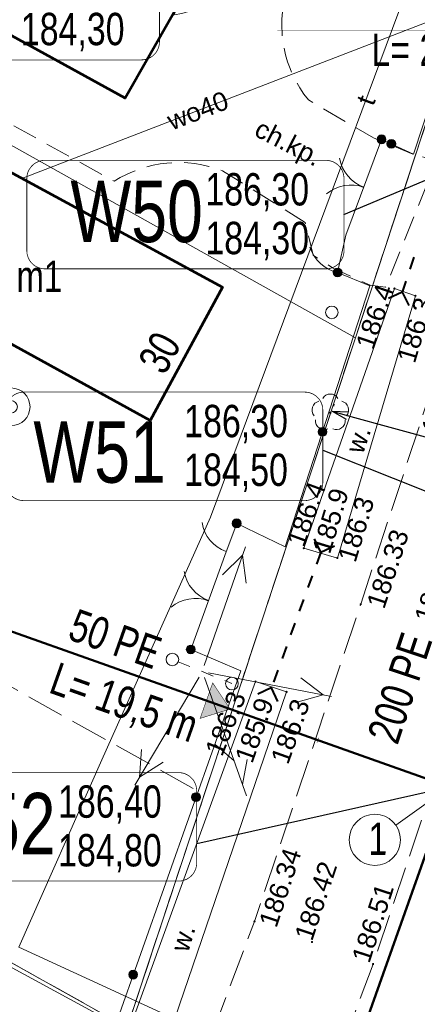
# Model space of a CAD drawing. Header units: metres. Extents: x 7482748 to 7484637, y 5684406 to 5687014.
# Tile 97 of 180: x 7483373 to 7483389, y 5686062 to 5686101. Entities that reach past the tile are written whole.
import ezdxf
from ezdxf.enums import TextEntityAlignment as Align
from ezdxf.lldxf.tags import DXFTag

# ---------------------------------------------------------------- set-up
doc = ezdxf.new("R2010")
doc.units = ezdxf.units.M
doc.header["$MEASUREMENT"] = 0
for name, pattern in [('KTCR01_500', [1.5, 1, -0.5]), ('KTJZ01_500', [2, 1.5, -0.5]), ('l217_500', [2, 1.5, -0.5]), ('l218_500', [1, 0.5, -0.5])]:
    doc.linetypes.add(name, pattern=pattern)
for name, color, linetype, lineweight in [('.domiar', 250, 'Continuous', 9), ('.ks tłoczny', 104, 'Continuous', 50), ('_Dzialki', 7, 'Continuous', 0), ('_Kontury', 7, 'Continuous', 0), ('_Uzytki', 7, 'Continuous', 0), ('BUIB05_01', 7, 'Continuous', 40), ('EGB_Adres', 7, 'Continuous', 0), ('EGB_Budynek', 7, 'Continuous', 0), ('EGB_Budynek_opis', 7, 'Continuous', 0), ('GES__SUSM04_01P', 7, 'Continuous', 13), ('GES__SUSM05_01L', 7, 'Continuous', 13), ('GES__SUUS13_P', 7, 'Continuous', 13), ('KTOK02', 7, 'KTOK02_500', 13), ('KTOK04', 7, 'KTOK04L_500', 13), ('KTOK05_01', 7, 'Continuous', 13), ('RTPW01_P', 7, 'Continuous', 0), ('RTPW02_P', 7, 'Continuous', 0), ('SUPE_L_3', 1, 'Continuous', 13), ('SUPT_L_0', 30, 'Continuous', 13)]:
    doc.layers.add(name, color=color, linetype=linetype, lineweight=lineweight)
for name, color, linetype, lineweight, true_color in [('GES__SUPT_pL', 7, 'Continuous', 13, 0xff9100), ('GES__SUPW_01_pL', 5, 'Continuous', 13, 0x0000ff), ('OBOP02_01', 7, 'Continuous', 13, 0x008000)]:
    doc.layers.add(name, color=color, linetype=linetype, lineweight=lineweight, true_color=true_color)
doc.layers.add('GES__SUPT_pT', color=7, linetype='Continuous', lineweight=13, true_color=0xff9100, transparency=0.25)
doc.layers.add('GES__SUPW_01_pT', color=5, linetype='Continuous', lineweight=13, true_color=0x0000ff, transparency=0.25)
doc.layers.add('IS_kanalizacja_sanitarna', color=7, linetype='SOLID', true_color=0x000000)
doc.layers.add('IS_Opisy_działek_Net', color=7, linetype='SOLID', true_color=0x000000)
doc.layers.add('IS_Węzeł_sieci_kanalizacyjnej_-_opisy', color=7, linetype='Continuous')
for name, color, linetype, lineweight, transparency in [('KTCR01_T', 7, 'Continuous', 13, 0.25), ('KTCR02', 7, 'KTCR01_500', 13, 0.5), ('KTJZ01_O', 7, 'KTJZ01_500', 13, 0.5), ('PTRW02_O', 7, 'Continuous', 13, 0.5), ('PTRW02_T', 7, 'Continuous', 13, 0.25), ('RTPW01_G', 7, 'Continuous', 13, 0.25), ('RTPW02_G', 7, 'Continuous', 13, 0.25)]:
    doc.layers.add(name, color=color, linetype=linetype, lineweight=lineweight, transparency=transparency)
doc.styles.get("Standard").update_dxf_attribs({"font": 'simplex.shx', "width": 0.75})
doc.styles.add('STYL_ARIAL', font='simplex.shx', dxfattribs={"width": 0.75, "oblique": 0.1})
doc.styles.add('Style-Arial', font='arial.ttf')
doc.linetypes.add('KTOK02_500', pattern='A,0.5,[117,IS_LineDef.shx,S=0.01,R=0,X=0,Y=0],0.5', length=1)
doc.linetypes.add('KTOK04L_500', pattern='A,0,[119,IS_LineDef.shx,S=0.01,R=0,X=0,Y=0],1', length=1)
tags = doc.linetypes.add('SOLID', pattern=[10, 10, 0]).pattern_tags.tags
tags[6:7] = [DXFTag(74, 4), DXFTag(75, 0), DXFTag(340, '0'), DXFTag(46, 0.0), DXFTag(50, 0.0), DXFTag(44, 0.0), DXFTag(45, 0.0)]
tags[4:5] = [DXFTag(74, 4), DXFTag(75, 0), DXFTag(340, '0'), DXFTag(46, 0.0), DXFTag(50, 0.0), DXFTag(44, 0.0), DXFTag(45, 0.0)]
doc.dimstyles.get("Standard").update_dxf_attribs({"dimtxt": 0.18, "dimasz": 0.18, "dimexe": 0.18, "dimexo": 0.0625, "dimgap": 0.09, "dimtad": 0, "dimtih": 1, "dimtoh": 1, "dimdec": 4, "dimzin": 0, "dimdsep": 46, "dimtxsty": 'Standard', "dimcen": 0.09, "dimadec": 0, "dimazin": 0, "dimtfac": 1, "dimtdec": 4, "dimtofl": 0, "dimtmove": 0, "dimatfit": 3, "dimfxl": 0, "dimtolj": 1, "dimtzin": 0, "dimarcsym": 0})

# ---------------------------------------------------------------- blocks, each defined once
blk = doc.blocks.new('SUSM04_01')
at = {"layer": 'GES__SUSM04_01P', "linetype": 'Continuous', "lineweight": 13}
blk.add_circle((0, 0), 0.25, dxfattribs=at)
blk = doc.blocks.new('SUUS13')
at = {"layer": 'GES__SUUS13_P', "linetype": 'Continuous', "lineweight": 13}
for radius in [0.75, 0.25]:
    blk.add_circle((0, 0), radius, dxfattribs=at)
blk = doc.blocks.new('OBOP02_01')
at = {"layer": 'OBOP02_01', "linetype": 'Continuous', "lineweight": 13}
h = blk.add_hatch(color=256, dxfattribs=at)
edge = h.paths.add_edge_path()
edge.add_arc((0, 0), 0.05, 0, 360)
for centre, start, end in [((-0.38, 0.12), 102, 222), ((0, 0.4), 30, 150), ((0.38, 0.12), 318, 78), ((-0.24, -0.32), 174, 294), ((0.24, -0.32), 246, 6)]:
    blk.add_arc(centre, 0.35, start, end, dxfattribs=at)
blk = doc.blocks.new('RTPW01')
at = {"layer": 'RTPW01_P', "linetype": 'Continuous', "lineweight": 0}
h = blk.add_hatch(color=256, dxfattribs=at)
edge = h.paths.add_edge_path()
edge.add_arc((0, 0), 0.045, 0, 360)
blk = doc.blocks.new('RTPW01_1')
at = {"layer": 'RTPW02_P', "linetype": 'Continuous', "lineweight": 0}
h = blk.add_hatch(color=256, dxfattribs=at)
edge = h.paths.add_edge_path()
edge.add_arc((0, 0), 0.045, 0, 360)
blk = doc.blocks.new('RTPW01_3')
at = {"layer": 'RTPW02_P', "linetype": 'Continuous', "lineweight": 0}
h = blk.add_hatch(color=256, dxfattribs=at)
edge = h.paths.add_edge_path()
edge.add_arc((0, 0), 0.045, 0, 360)
blk = doc.blocks.new('SUPT01_5')
at = {"layer": 'SUPT_L_0', "color": 30, "linetype": 'Continuous', "lineweight": 13}
blk.add_line((0.25, 0), (5.25, 0), dxfattribs=at)
at = {"layer": 'SUPT_L_0', "color": 30, "linetype": 'Continuous', "lineweight": 13, "flags": 128}
for points in [[(3.9, 0.5), (4.77, 0)], [(3.77, 0), (2.9, -0.5)]]:
    blk.add_lwpolyline(points, dxfattribs=at)
blk = doc.blocks.new('TerminatorOpen_0.5')
at = {"color": 0, "linetype": 'ByBlock', "lineweight": -2}
for q in [(-1, 0.25), (-1, 0), (-1, -0.25)]:
    blk.add_line((0, 0), q, dxfattribs=at)
blk = doc.blocks.new('*D539')
at = {"layer": '.domiar', "color": 0, "linetype": 'Continuous', "lineweight": -2, "transparency": 16777216}
for p, q in [((7483385.243, 5686085.382), (7483385.267, 5686085.47)), ((7483385.776, 5686085.019), (7483393.584, 5686082.874)), ((7483394.228, 5686082.914), (7483394.252, 5686083.002))]:
    blk.add_line(p, q, dxfattribs=at)
at = {"layer": 'Defpoints', "color": 0, "linetype": 'Continuous', "transparency": 16777216}
for p in [(7483385.164, 5686085.093), (7483394.173, 5686082.713), (7483394.148, 5686082.625)]:
    blk.add_point(p, dxfattribs=at)
at = {"layer": '.domiar', "color": 0, "linetype": 'Continuous', "lineweight": -2, "transparency": 16777216, "xscale": 0.61, "yscale": 0.61, "zscale": 0.61}
for p, rotation in [((7483385.188, 5686085.181), 164.6382419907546), ((7483394.173, 5686082.713), 344.6382419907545)]:
    blk.add_blockref('TerminatorOpen_0.5', p, dxfattribs=dict(at, rotation=rotation))
at = {"layer": '.domiar', "color": 0, "linetype": 'Continuous', "transparency": 16777216, "insert": (7483389.922, 5686084.827), "char_height": 1.2, "attachment_point": 5, "rotation": 344.6382, "style": 'Style-Arial'}
blk.add_mtext('\\A1;9.3', dxfattribs=at)

msp = doc.modelspace()

# ---------------------------------------------------------------- hatches: boundary and pattern name
at = {"layer": 'IS_kanalizacja_sanitarna', "linetype": 'Continuous', "ltscale": 0.01}
msp.add_hatch(color=256, dxfattribs=at).paths.add_polyline_path([(7483381.11674, 5686073.32518), (7483380.42529, 5686074.36653), (7483379.92344, 5686072.95297)])
at = {"layer": 'KTOK05_01', "linetype": 'Continuous', "lineweight": 13}
h = msp.add_hatch(color=256, dxfattribs=at)
edge = h.paths.add_edge_path()
edge.add_arc((7483387.15, 5686096.01), 0.175, 0, 360)
h = msp.add_hatch(color=256, dxfattribs=at)
edge = h.paths.add_edge_path()
edge.add_arc((7483387.53929, 5686095.82915), 0.175, 0, 360)
h = msp.add_hatch(color=256, dxfattribs=at)
edge = h.paths.add_edge_path()
edge.add_arc((7483385.4, 5686090.71), 0.175, 0, 360)
h = msp.add_hatch(color=256, dxfattribs=at)
edge = h.paths.add_edge_path()
edge.add_arc((7483384.79512, 5686084.36315), 0.175, 0, 360)
h = msp.add_hatch(color=256, dxfattribs=at)
edge = h.paths.add_edge_path()
edge.add_arc((7483381.38, 5686080.72), 0.175, 0, 360)
h = msp.add_hatch(color=256, dxfattribs=at)
edge = h.paths.add_edge_path()
edge.add_arc((7483379.55, 5686075.7), 0.175, 0, 360)
h = msp.add_hatch(color=256, dxfattribs=at)
edge = h.paths.add_edge_path()
edge.add_arc((7483379.76274, 5686069.8186), 0.175, 0, 360)
h = msp.add_hatch(color=256, dxfattribs=at)
edge = h.paths.add_edge_path()
edge.add_arc((7483377.26475, 5686062.74682), 0.175, 0, 360)

# ---------------------------------------------------------------- linework, layer by layer
at = {"layer": '.domiar', "linetype": 'Continuous'}
msp.add_lwpolyline([(7483387.71669, 5686068.70781), (7483389.85691, 5686070.22214)], dxfattribs=at)
msp.add_circle((7483386.88301, 5686068.11792), 1.02127, dxfattribs=at)
at = {"layer": '.ks tłoczny', "color": 111, "linetype": 'Continuous', "true_color": 0x70ffb8}
for points in [[(7483385.11889, 5686056.87655), (7483385.11889, 5686056.87655), (7483385.11889, 5686056.87655), (7483385.11889, 5686056.87655), (7483392.48217, 5686077.61672), (7483403.35679, 5686110.30112), (7483409.3807, 5686128.90033), (7483418.64391, 5686156.87675)], [(7483376.60793, 5686074.92623), (7483389.85703, 5686070.22247)]]:
    msp.add_lwpolyline(points, dxfattribs=at)
at = {"layer": '.ks tłoczny', "linetype": 'Continuous'}
msp.add_lwpolyline([(7483376.60793, 5686074.92623), (7483371.43408, 5686076.76308)], dxfattribs=at)
at = {"layer": '_Dzialki', "color": 96, "linetype": 'Continuous', "true_color": 0x008000, "flags": 128}
for points in [[(7483330.96, 5686118.96), (7483386.11, 5686088.11)], [(7483386.11, 5686088.11), (7483392.9, 5686108.77)], [(7483377.02, 5686060.65), (7483326.34, 5686088.99)], [(7483386.11, 5686088.11), (7483377.02, 5686060.65)]]:
    msp.add_lwpolyline(points, dxfattribs=at)
at = {"layer": '_Kontury', "color": 96, "linetype": 'l217_500', "true_color": 0x008000, "flags": 128}
for points in [[(7483386.11, 5686088.11), (7483392.9, 5686108.77)], [(7483329.42, 5686098.15), (7483380.09, 5686069.92)], [(7483380.09, 5686069.92), (7483386.11, 5686088.11)], [(7483377.02, 5686060.65), (7483341.75, 5686080.37)], [(7483377.02, 5686060.65), (7483380.09, 5686069.92)]]:
    msp.add_lwpolyline(points, dxfattribs=at)
at = {"layer": '_Uzytki', "color": 96, "linetype": 'l218_500', "true_color": 0x008000, "flags": 128}
for points in [[(7483392.9, 5686108.77), (7483386.11, 5686088.11)], [(7483386.11, 5686088.11), (7483380.09, 5686069.92)], [(7483377.02, 5686060.65), (7483341.75, 5686080.37)], [(7483380.09, 5686069.92), (7483377.02, 5686060.65)]]:
    msp.add_lwpolyline(points, dxfattribs=at)
at = {"layer": 'BUIB05_01', "linetype": 'Continuous', "lineweight": 40}
for p, q in [((7483388.44, 5686091.32), (7483388.28, 5686090.84)), ((7483388.12, 5686090.37), (7483387.97, 5686089.93)), ((7483387.97, 5686089.93), (7483387.43, 5686089.67)), ((7483387.97, 5686089.93), (7483388.23, 5686089.39)), ((7483384.73, 5686079.57), (7483384.48, 5686080.11)), ((7483384.73, 5686079.57), (7483384.56, 5686079.1)), ((7483384.73, 5686079.57), (7483385.27, 5686079.82)), ((7483384.39, 5686078.63), (7483384.22, 5686078.16)), ((7483384.04, 5686077.69), (7483383.87, 5686077.22)), ((7483383.7, 5686076.75), (7483383.53, 5686076.28)), ((7483383.36, 5686075.81), (7483383.19, 5686075.34)), ((7483383.02, 5686074.87), (7483382.85, 5686074.4)), ((7483382.76, 5686074.17), (7483382.22, 5686073.92)), ((7483382.76, 5686074.17), (7483383.01, 5686073.63))]:
    msp.add_line(p, q, dxfattribs=at)
at = {"layer": 'EGB_Budynek', "color": 7, "linetype": 'Continuous', "lineweight": 53, "flags": 128}
for points in [[(7483372.16, 5686113.93), (7483381.86, 5686108.58), (7483380.38, 5686105.83), (7483378.31, 5686102.1), (7483379.17, 5686101.6), (7483378.83, 5686100.95), (7483376.94, 5686097.65), (7483366.45, 5686103.43), (7483366.64, 5686103.91), (7483368.7, 5686107.57), (7483368.28, 5686108.84), (7483369.16, 5686110.53), (7483370.5, 5686110.9), (7483371.78, 5686113.24), (7483371.91, 5686113.46), (7483372.16, 5686113.93)], [(7483369.83, 5686096.08), (7483380.81, 5686090.13), (7483377.93, 5686084.81), (7483367, 5686090.83), (7483367.33, 5686091.44), (7483369.83, 5686096.08)]]:
    msp.add_lwpolyline(points, dxfattribs=at)
at = {"layer": 'GES__SUPT_pL', "linetype": 'Continuous', "lineweight": 13, "flags": 128}
for points in [[(7483372.71, 5686063.84), (7483376.01, 5686071.31), (7483380.34, 5686080.97), (7483391.92, 5686112.09), (7483395.16, 5686120.52), (7483395.53, 5686123.7), (7483399.49, 5686135.21), (7483403, 5686146.66)], [(7483330.51, 5685982.7), (7483337.95, 5685990.38), (7483351.3, 5686004.14), (7483384.03, 5686039.13), (7483392.61, 5686052.91), (7483391.44, 5686055.18), (7483388.83, 5686056.42), (7483372.71, 5686063.84)]]:
    msp.add_lwpolyline(points, dxfattribs=at)
at = {"layer": 'GES__SUPW_01_pL', "linetype": 'Continuous', "lineweight": 13}
msp.add_line((7483372.83, 5686094.45), (7483390.45, 5686101.26), dxfattribs=at)
at = {"layer": 'GES__SUSM05_01L', "linetype": 'Continuous', "lineweight": 13}
for p, q in [((7483379.05, 5686075.21), (7483379.52, 5686075.02)), ((7483379.98, 5686074.83), (7483380.44, 5686074.64)), ((7483380.91, 5686074.46), (7483381.19, 5686074.34))]:
    msp.add_line(p, q, dxfattribs=at)
for centre in [(7483378.82, 5686075.3), (7483381.19, 5686074.34)]:
    msp.add_circle(centre, 0.25, dxfattribs=at)
at = {"layer": 'IS_kanalizacja_sanitarna', "linetype": 'Continuous', "ltscale": 0.01, "const_width": 0.02}
for points in [[(7483381.11674, 5686073.32518), (7483380.42529, 5686074.36653), (7483379.92344, 5686072.95297), (7483381.11674, 5686073.32518)], [(7483384.57721, 5686071.99051), (7483384.64413, 5686072.17899)]]:
    msp.add_lwpolyline(points, dxfattribs=at)
at = {"layer": 'IS_Opisy_działek_Net', "linetype": 'Continuous', "ltscale": 0.01, "const_width": 0.02}
msp.add_lwpolyline([(7483400.10457, 5686100.526), (7483392.03657, 5686100.36), (7483382.99657, 5686100.36)], dxfattribs=at)
at = {"layer": 'IS_Węzeł_sieci_kanalizacyjnej_-_opisy', "color": 18, "linetype": 'SOLID', "ltscale": 0.01, "true_color": 0x000000, "const_width": 0.03}
for points in [[(7483363.56551, 5686099.17465), (7483377.58551, 5686099.17465, 0.414214), (7483378.30551, 5686099.89465), (7483378.30551, 5686102.77465, 0.414214), (7483377.58551, 5686103.49465), (7483363.56551, 5686103.49465, 0.414214), (7483362.84551, 5686102.77465), (7483362.84551, 5686099.89465, 0.414214), (7483363.56551, 5686099.17465)], [(7483373.7433, 5686090.85398), (7483384.9333, 5686090.85398, 0.414214), (7483385.6533, 5686091.57398), (7483385.6533, 5686094.45398, 0.414214), (7483384.9333, 5686095.17398), (7483373.7433, 5686095.17398, 0.414214), (7483373.0233, 5686094.45398), (7483373.0233, 5686091.57398, 0.414214), (7483373.7433, 5686090.85398)], [(7483372.90076, 5686081.62597), (7483384.09076, 5686081.62597, 0.414214), (7483384.81076, 5686082.34597), (7483384.81076, 5686085.22597, 0.414214), (7483384.09076, 5686085.94597), (7483372.90076, 5686085.94597, 0.414214), (7483372.18076, 5686085.22597), (7483372.18076, 5686082.34597, 0.414214), (7483372.90076, 5686081.62597)], [(7483367.87743, 5686066.47506), (7483379.06743, 5686066.47506, 0.414214), (7483379.78743, 5686067.19506), (7483379.78743, 5686070.07506, 0.414214), (7483379.06743, 5686070.79506), (7483367.87743, 5686070.79506, 0.414214), (7483367.15743, 5686070.07506), (7483367.15743, 5686067.19506, 0.414214), (7483367.87743, 5686066.47506)]]:
    msp.add_lwpolyline(points, format="xyb", dxfattribs=at)
at = {"layer": 'IS_Węzeł_sieci_kanalizacyjnej_-_opisy', "color": 18, "linetype": 'SOLID', "ltscale": 0.01, "true_color": 0x000000}
for points in [[(7483385.6533, 5686093.01398), (7483399.55026, 5686098.85999)], [(7483384.81076, 5686083.63597), (7483393.21686, 5686080.29127)], [(7483379.78743, 5686067.96704), (7483389.85703, 5686070.22216)]]:
    msp.add_lwpolyline(points, dxfattribs=at)
at = {"layer": 'KTCR02', "linetype": 'KTCR01_500', "lineweight": 13, "flags": 128}
msp.add_lwpolyline([(7483388.4, 5686095.42), (7483386.83, 5686096.07), (7483384.24, 5686097.58, -0.25), (7483383.38, 5686101.95, 0.18), (7483382.61, 5686110.28), (7483381.86, 5686108.58), (7483380.38, 5686105.83), (7483381.95, 5686104.95), (7483382.51, 5686104.92, -0.35), (7483378.83, 5686100.95), (7483376.94, 5686097.65), (7483366.45, 5686103.43), (7483366.28, 5686103.2), (7483364.92, 5686103.91), (7483363.7, 5686101.42), (7483376.5, 5686094.34, -0.24), (7483380.81, 5686094.76), (7483384.11, 5686092.7), (7483384.42, 5686091.4), (7483385.2, 5686090.89), (7483386.7, 5686090.2), (7483387.31, 5686090.12), (7483389.34, 5686095.16), (7483388.4, 5686095.42)], format="xyb", close=True, dxfattribs=at)
at = {"layer": 'KTJZ01_O', "linetype": 'KTJZ01_500', "lineweight": 13, "flags": 128}
for points in [[(7483197.91, 5685647.78), (7483191.3, 5685645.21), (7483187.04, 5685652.01), (7483182.78, 5685658.81), (7483173.01, 5685674.4), (7483160.42, 5685696.27), (7483153.69, 5685714.72), (7483149.66, 5685738.88), (7483150.14, 5685742.97), (7483152.18, 5685766.74), (7483152.64, 5685773.87), (7483156.88, 5685789.66), (7483160.03, 5685797.82), (7483165.63, 5685808.56), (7483171.47, 5685814.85), (7483176.12, 5685820.16), (7483191.38, 5685837.95), (7483216.44, 5685866.07), (7483238.67, 5685890.6), (7483242.86, 5685894.87), (7483263.91, 5685918.34), (7483290.28, 5685947.07), (7483315.51, 5685974.43), (7483346.16, 5686007.45), (7483367.58, 5686031.19), (7483372.66, 5686037.59), (7483378.07, 5686044.41), (7483383.78, 5686055), (7483386.81, 5686063.17), (7483391.06, 5686075.79), (7483392.94, 5686081.53), (7483394.38, 5686081.91), (7483397.17, 5686082.85), (7483401.23, 5686082.98), (7483404.7, 5686083), (7483407.11, 5686083.92), (7483410.43, 5686086.41), (7483412.08, 5686088.69), (7483412.96, 5686091.17), (7483413.79, 5686094.46), (7483412.71, 5686099.4), (7483411.05, 5686100.85), (7483407.94, 5686103.18), (7483405.29, 5686104.69), (7483403.35, 5686106.28), (7483402.57, 5686107.54), (7483401.86, 5686108.47), (7483403.54, 5686113.11), (7483404.07, 5686113.93), (7483409.52, 5686129.91), (7483416.09, 5686150.36), (7483420.49, 5686164.15), (7483421.47, 5686167.05), (7483423.62, 5686173.38), (7483428.4, 5686186.8), (7483437.81, 5686215.26), (7483441.02, 5686225.03), (7483450.09, 5686253.79), (7483453.73, 5686263.28), (7483459.39, 5686280.61), (7483466.44, 5686301.37), (7483471.25, 5686316.24), (7483473.9, 5686323.17), (7483478.13, 5686336.85), (7483485.37, 5686356.93), (7483492.13, 5686378.36), (7483498.67, 5686398.43), (7483502.19, 5686408.5), (7483505.2, 5686417.38), (7483513.05, 5686441.11), (7483516.25, 5686450.23), (7483530.52, 5686493.07), (7483533.34, 5686501.51), (7483543.47, 5686531.52), (7483557.14, 5686572.33), (7483559.91, 5686580.46), (7483570.16, 5686610.95), (7483575.71, 5686628.68), (7483581.26, 5686643.91), (7483583.2, 5686649.41), (7483591.35, 5686674.28), (7483597.45, 5686691.67), (7483602.2, 5686705.71), (7483616.93, 5686750.38), (7483619.53, 5686757.95), (7483621.36, 5686763.29), (7483634.9, 5686799.43), (7483640.84, 5686811.96)], [(7483613.29, 5686753.85), (7483610.52, 5686745.34), (7483597.42, 5686707.23), (7483592.84, 5686693.63), (7483586.65, 5686674.57), (7483578.94, 5686652.57), (7483576.44, 5686645.6), (7483570.92, 5686629.39), (7483565.29, 5686612), (7483555.03, 5686581.98), (7483552.34, 5686573.92), (7483538.5, 5686532.62), (7483528.43, 5686502.82), (7483525.69, 5686494.44), (7483511.5, 5686452.13), (7483508.06, 5686441.86), (7483500.41, 5686418.93), (7483497.52, 5686410.47), (7483493.78, 5686400.09), (7483487.22, 5686379.91), (7483478.75, 5686354.53), (7483473.28, 5686338.58), (7483466.59, 5686318.01), (7483461.2, 5686301.98), (7483454.76, 5686282.03), (7483448.77, 5686264.59), (7483445.69, 5686255.08), (7483445.07, 5686253.25), (7483443.78, 5686249.4), (7483442.67, 5686246.12), (7483436.06, 5686226.36), (7483432.79, 5686216.79), (7483423.48, 5686188.39), (7483415.91, 5686165.55), (7483411.29, 5686151.94), (7483403.43, 5686128.74), (7483397.27, 5686110.49), (7483396.29, 5686107.6), (7483389.25, 5686086.41), (7483386.32, 5686077.5), (7483382.09, 5686064.87), (7483379.33, 5686057.56), (7483373.91, 5686047.4), (7483368.95, 5686041.13), (7483363.52, 5686034.43), (7483341.98, 5686010.31), (7483311.83, 5685977.83), (7483286.59, 5685950.4), (7483260.12, 5685921.63), (7483238.78, 5685898.43), (7483234.43, 5685893.44), (7483212.81, 5685869.61), (7483187.54, 5685841.24), (7483162.41, 5685812.7), (7483151.44, 5685800.65), (7483147.59, 5685795.21)]]:
    msp.add_lwpolyline(points, dxfattribs=at)
at = {"layer": 'KTOK02', "linetype": 'Continuous', "lineweight": 13}
for p, q in [((7483385.73, 5686092.19), (7483387.15, 5686096.01)), ((7483379.55, 5686075.7), (7483380.96, 5686079.59))]:
    msp.add_line(p, q, dxfattribs=at)
for centre, start, end in [((7483386.96, 5686095.51), 189.61, 249.61), ((7483385.92, 5686092.69), 69.61, 129.61), ((7483380.77, 5686079.06), 190.08, 250.08), ((7483379.74, 5686076.23), 70.08, 130.08)]:
    msp.add_arc(centre, 1.5, start, end, dxfattribs=at)
at = {"layer": 'KTOK04', "linetype": 'Continuous', "lineweight": 13}
for p, q in [((7483385.4, 5686090.71), (7483385.73, 5686092.19)), ((7483380.96, 5686079.59), (7483381.38, 5686080.72))]:
    msp.add_line(p, q, dxfattribs=at)
for centre, start, end in [((7483385.73, 5686092.17), 197.43, 257.43), ((7483381.48, 5686081), 189.61, 249.61)]:
    msp.add_arc(centre, 1.5, start, end, dxfattribs=at)
at = {"layer": 'KTOK05_01', "linetype": 'Continuous', "lineweight": 13, "flags": 128}
for points in [[(7483390, 5686107.52), (7483392.09, 5686106.56), (7483388.42, 5686095.42), (7483387.15, 5686096.01)], [(7483385.4, 5686090.71), (7483386.68, 5686090.18), (7483383.31, 5686079.78), (7483381.38, 5686080.72)], [(7483379.55, 5686075.7), (7483381.54, 5686074.85), (7483376.57, 5686060.78), (7483367.39, 5686065.76), (7483331.55, 5686085.2)]]:
    msp.add_lwpolyline(points, dxfattribs=at)
at = {"layer": 'KTOK05_01', "linetype": 'Continuous', "lineweight": 13}
for centre in [(7483387.15, 5686096.01), (7483387.54, 5686095.83), (7483385.4, 5686090.71), (7483384.8, 5686084.36), (7483381.38, 5686080.72), (7483379.55, 5686075.7), (7483379.76, 5686069.82), (7483377.26, 5686062.75)]:
    msp.add_circle(centre, 0.175, dxfattribs=at)
at = {"layer": 'PTRW02_O', "linetype": 'Continuous', "lineweight": 13, "flags": 128}
for points in [[(7483387.66, 5686090.07), (7483384.05, 5686079.73), (7483385.39, 5686079.34), (7483388.5, 5686089.78), (7483387.66, 5686090.07)], [(7483383.37, 5686074.01), (7483382.13, 5686074.42), (7483376.75, 5686059.6), (7483375.52, 5686055.87), (7483373.39, 5686052.12), (7483374.28, 5686051.75), (7483375.01, 5686051.58), (7483377.08, 5686055.25), (7483378.21, 5686058.94), (7483383.37, 5686074.01)]]:
    msp.add_lwpolyline(points, close=True, dxfattribs=at)
at = {"layer": 'SUPE_L_3', "linetype": 'Continuous'}
for p, q in [((7483381.73, 5686079.78), (7483380.09, 5686075.06)), ((7483381.61, 5686079.45), (7483380.81, 5686078.67)), ((7483381.61, 5686079.45), (7483381.76, 5686078.34)), ((7483379.88, 5686074.6), (7483377.33, 5686070.3)), ((7483380.26, 5686074.77), (7483385.16, 5686073.82)), ((7483383.93, 5686074.57), (7483384.82, 5686073.89)), ((7483383.74, 5686073.59), (7483384.82, 5686073.89)), ((7483377.59, 5686071.72), (7483377.51, 5686070.61)), ((7483378.45, 5686071.21), (7483377.51, 5686070.61))]:
    msp.add_line(p, q, dxfattribs=at)

# ---------------------------------------------------------------- block references
at = {"layer": 'GES__SUSM04_01P', "linetype": 'Continuous', "lineweight": 13}
msp.add_blockref('SUSM04_01', (7483385.17, 5686089.12), dxfattribs=at)
at = {"layer": 'GES__SUUS13_P', "linetype": 'Continuous', "lineweight": 13}
msp.add_blockref('SUUS13', (7483372.4, 5686085.36), dxfattribs=at)
at = {"layer": 'OBOP02_01', "linetype": 'Continuous', "lineweight": 13}
msp.add_blockref('OBOP02_01', (7483385.11, 5686085.12), dxfattribs=at)
at = {"layer": 'RTPW01_P', "linetype": 'Continuous', "lineweight": 0}
for p in [(7483387.66, 5686090.07), (7483388.5, 5686089.78), (7483384.05, 5686079.73), (7483384.73, 5686079.57), (7483385.39, 5686079.34), (7483382.13, 5686074.42), (7483382.76, 5686074.17), (7483383.37, 5686074.01)]:
    msp.add_blockref('RTPW01', p, dxfattribs=at)
at = {"layer": 'RTPW02_P', "linetype": 'Continuous', "lineweight": 0}
for name, p in [('RTPW01_3', (7483386.32, 5686077.5)), ('RTPW01_1', (7483382.09, 5686064.87)), ('RTPW01_1', (7483384.38, 5686064.05)), ('RTPW01_1', (7483386.81, 5686063.17))]:
    msp.add_blockref(name, p, dxfattribs=at)
at = {"layer": 'SUPT_L_0', "color": 30, "linetype": 'Continuous', "lineweight": 13, "rotation": 289.6600000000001}
msp.add_blockref('SUPT01_5', (7483380.01, 5686074.82), dxfattribs=at)

# ---------------------------------------------------------------- texts
at = {"layer": 'EGB_Adres', "insert": (7483377.41, 5686087.18), "char_height": 1.25, "attachment_point": 1, "rotation": 61.38954, "line_spacing_factor": 0.6, "style": 'STYL_ARIAL'}
msp.add_mtext('\\fArial|b0|i0|c238238|p39;30 ', dxfattribs=at)
at = {"layer": 'EGB_Budynek_opis', "color": 7, "insert": (7483372.61, 5686089.93), "char_height": 1.25, "attachment_point": 7, "line_spacing_factor": 0.6, "style": 'STYL_ARIAL'}
msp.add_mtext('\\fArial|b0|i0|c238238|p39;m1', dxfattribs=at)
at = {"layer": 'GES__SUPT_pT', "linetype": 'Continuous', "lineweight": 13, "style": 'Style-Arial'}
msp.add_text('t', height=0.75, rotation=69.59, dxfattribs=at).set_placement((7483386.52, 5686097.57), align=Align.MIDDLE_CENTER)
at = {"layer": 'GES__SUPW_01_pT', "linetype": 'Continuous', "lineweight": 13, "style": 'Style-Arial'}
msp.add_text('wo40', height=0.75, rotation=21.13, dxfattribs=at).set_placement((7483379.83, 5686097.16), align=Align.MIDDLE_CENTER)
at = {"layer": 'IS_Opisy_działek_Net', "linetype": 'Continuous', "ltscale": 0.01, "char_height": 1.2888}
for s, insert, attachment_point in [('\\fArial|b0|i0;L= 2,9 m', (7483392.03657, 5686100.2232), 3), ('\\fArial|b0|i0;', (7483382.98657, 5686099.6336), 9), ('\\fArial|b0|i0;', (7483382.98657, 5686099.6336), 9)]:
    msp.add_mtext(s, dxfattribs=dict(at, insert=insert, attachment_point=attachment_point))
for s, insert, attachment_point, rotation in [('{\\fArial|b0|i0|c238|p34;50 PE}', (7483374.59101, 5686076.11122), 7, 340.5), ('{\\fArial|b0|i0|c238|p34;200 PE}', (7483387.8, 5686071.85426), 7, 71.5), ('\\fArial|b0|i0;L= 19,5 m', (7483374.27376, 5686075.21533), 1, 340.5), ('\\fArial|b0|i0;', (7483381.15935, 5686073.7793), 7, 340.5), ('\\fArial|b0|i0;', (7483381.15935, 5686073.7793), 7, 340.5), ('\\fArial|b0|i0;', (7483382.38759, 5686072.33472), 1, 340.5), ('\\fArial|b0|i0;', (7483382.38759, 5686072.33472), 1, 340.5), ('{\\fArial|b0|i0|c238|p34;1}', (7483386.6346, 5686068.81047), 1, 359.404696)]:
    msp.add_mtext(s, dxfattribs=dict(at, insert=insert, attachment_point=attachment_point, rotation=rotation))
at = {"layer": 'IS_Węzeł_sieci_kanalizacyjnej_-_opisy', "color": 18, "linetype": 'SOLID', "ltscale": 0.01, "true_color": 0x000000}
for s, insert, char_height, attachment_point in [('\\fArial|b0|i0;184,30', (7483372.78551, 5686101.04785), 1.2888, 1), ('\\fArial|b0|i0;186,30', (7483380.1333, 5686093.13758), 1.2888, 7), ('\\fArial|b0|i0;W50', (7483380.0333, 5686091.88238), 2.448, 9), ('\\fArial|b0|i0;184,30', (7483380.1333, 5686092.72718), 1.2888, 1), ('\\fArial|b0|i0;186,30', (7483379.29076, 5686083.90957), 1.2888, 7), ('\\fArial|b0|i0;W51', (7483378.55764, 5686082.30285), 2.448, 9), ('\\fArial|b0|i0;184,50', (7483379.29076, 5686083.49917), 1.2888, 1), ('\\fArial|b0|i0;W52', (7483374.16743, 5686067.50346), 2.448, 9), ('\\fArial|b0|i0;186,40', (7483374.26743, 5686068.75866), 1.2888, 7), ('\\fArial|b0|i0;184,80', (7483374.26743, 5686068.34826), 1.2888, 1)]:
    msp.add_mtext(s, dxfattribs=dict(at, insert=insert, char_height=char_height, attachment_point=attachment_point))
at = {"layer": 'KTCR01_T', "linetype": 'Continuous', "lineweight": 13, "style": 'Style-Arial'}
msp.add_text('ch.kp.', height=0.75, rotation=332.94, dxfattribs=at).set_placement((7483383.44, 5686095.88), align=Align.MIDDLE_CENTER)
at = {"layer": 'PTRW02_T', "linetype": 'Continuous', "lineweight": 13, "style": 'Style-Arial'}
for rotation, p in [(71.1, (7483386.22, 5686084.06)), (73.17, (7483379.24, 5686064.21))]:
    msp.add_text('w.', height=0.75, rotation=rotation, dxfattribs=at).set_placement(p, align=Align.MIDDLE_CENTER)
at = {"layer": 'RTPW01_G', "linetype": 'Continuous', "lineweight": 13, "style": 'Style-Arial'}
for s, rotation, p in [('186.4', 71.14, (7483387.66, 5686090.07)), ('186.3', 68.19, (7483381.77, 5686073.83))]:
    msp.add_text(s, height=0.75, rotation=rotation, dxfattribs=at).set_placement(p, align=Align.RIGHT)
for rotation, p in [(73.45, (7483388.5, 5686089.78)), (70.3, (7483383.6, 5686073.8))]:
    msp.add_text('186.3', height=0.75, rotation=rotation, dxfattribs=at).set_placement(p, align=Align.TOP_RIGHT)
msp.add_text('186.4', height=0.75, rotation=69.93, dxfattribs=at).set_placement((7483384.05, 5686079.73))
msp.add_text('185.9', height=0.75, rotation=73, dxfattribs=at).set_placement((7483384.73, 5686079.57), align=Align.MIDDLE_LEFT)
msp.add_text('186.3', height=0.75, rotation=72.98, dxfattribs=at).set_placement((7483385.39, 5686079.34), align=Align.TOP_LEFT)
msp.add_text('185.9', height=0.75, rotation=70.47, dxfattribs=at).set_placement((7483382.52, 5686073.72), align=Align.MIDDLE_RIGHT)
at = {"layer": 'RTPW02_G', "linetype": 'Continuous', "lineweight": 13, "style": 'Style-Arial'}
for s, rotation, p in [('186.33', 71.8, (7483387.25, 5686077.27)), ('186.44', 71.87, (7483389.15, 5686076.71)), ('186.34', 71.59, (7483382.96, 5686064.58)), ('186.42', 71.53, (7483384.38, 5686064.05)), ('186.51', 71.93, (7483386.66, 5686063.17))]:
    msp.add_text(s, height=0.75, rotation=rotation, dxfattribs=at).set_placement(p)

# ---------------------------------------------------------------- dimensions: what is measured, and where the dimension line sits
at = {"layer": '.domiar', "color": 7, "linetype": 'Continuous'}
dim = msp.add_aligned_dim(p1=(7483385.16353, 5686085.09289), p2=(7483394.14834, 5686082.62451), distance=0.09135, dimstyle='Standard', override={"dimtxt": 1.2, "dimasz": 0.61, "dimexe": 0.3, "dimexo": 0.3, "dimgap": 0.3, "dimtad": 1, "dimtih": 0, "dimtoh": 0, "dimdec": 1, "dimzin": 11, "dimdsep": 0, "dimtxsty": 'Style-Arial', "dimblk": 'TerminatorOpen_0.5', "dimadec": 4, "dimazin": 3, "dimtdec": 1, "dimatfit": 1, "dimldrblk": 'TerminatorOpen_0.5', "dimfrac": 2, "dimtzin": 11}, dxfattribs=at)
dim.commit()
dim.dimension.update_dxf_attribs({"geometry": '*D539', "text_midpoint": (7483389.92203, 5686084.82726)})

doc.saveas('drawing.dxf')
